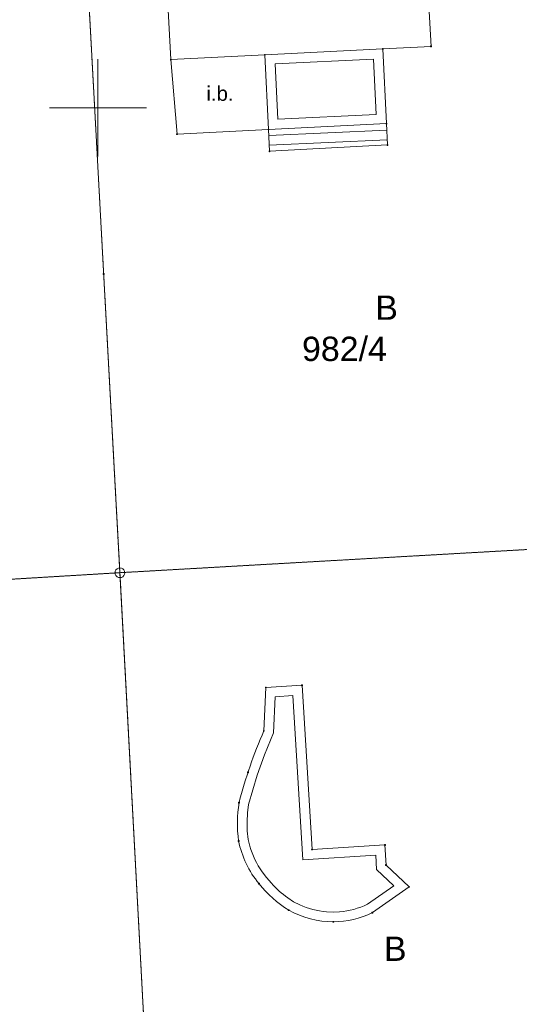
# Paper-space layout 'A-01 PLAN SYTUACYJNY' of a CAD drawing. Header units: millimetres. Extents: x 0 to 900, y 0 to 750.
# Tile 77 of 105: x 787 to 839, y 400 to 502. Entities that reach past the tile are written whole.
import ezdxf
from ezdxf.xclip import XClip

# ---------------------------------------------------------------- set-up
doc = ezdxf.new("R2010")
doc.units = ezdxf.units.MM
doc.header["$MEASUREMENT"] = 0
doc.header["$XCLIPFRAME"] = 0
doc.linetypes.add('PRZER1-1', pattern=[1, 0.5, -0.5])
doc.layers.add('A_mapa_Nr_pióra__2', color=8, linetype='Continuous', lineweight=13)
doc.layers.add('A_podrys', color=7, linetype='Continuous')
doc.styles.add('STYL_AUTOMATYCZNY_1', font='arial.ttf')

# ---------------------------------------------------------------- blocks, each defined once
blk = doc.blocks.new('Rysunek_3_3', base_point=(-1239.76, 488.38))
at = {"layer": 'A_mapa_Nr_pióra__2', "color": 8, "linetype": 'Continuous', "lineweight": 13, "ltscale": 0.2, "flags": 128}
for points in [[(797.76, 444.78), (738.64, 441.22), (738, 452.5), (749.98, 515.2), (756.76, 531.28), (769.68, 543.04), (786.3, 548.32), (792.28, 545.46)], [(849.5, 447.72), (797.76, 444.78), (792.28, 545.46), (845.06, 528.78)], [(801.1, 532.22), (827.8, 533.48), (827.9, 531.66), (837.08, 532.18), (837.98, 516.32), (828.84, 515.8), (829.78, 498.9), (824.82, 498.64), (812.68, 498.04), (803, 497.54), (802.2, 512.14), (803.96, 512.22), (803.72, 516.4), (801.98, 516.3)], [(812.68, 498.04), (824.82, 498.64), (825.2, 490.96), (813.06, 490.36)], [(824.77, 498.62), (824.77, 498.65), (824.8, 498.68), (824.83, 498.68), (824.86, 498.65), (824.86, 498.62), (824.83, 498.59), (824.8, 498.59)], [(829.73, 498.88), (829.73, 498.91), (829.76, 498.94), (829.79, 498.94), (829.82, 498.91), (829.82, 498.88), (829.79, 498.85), (829.76, 498.85)], [(802.95, 497.52), (802.95, 497.55), (802.98, 497.58), (803.01, 497.58), (803.04, 497.55), (803.04, 497.52), (803.01, 497.49), (802.98, 497.49)], [(803, 497.54), (812.68, 498.04), (813.06, 490.36), (803.64, 489.88)], [(812.63, 498.02), (812.63, 498.05), (812.66, 498.08), (812.69, 498.08), (812.72, 498.05), (812.72, 498.02), (812.69, 497.99), (812.66, 497.99)], [(813.73, 497.09), (823.87, 497.59), (824.15, 491.9), (814.01, 491.4)], [(813.01, 490.34), (813.01, 490.37), (813.04, 490.4), (813.07, 490.4), (813.1, 490.37), (813.1, 490.34), (813.07, 490.31), (813.04, 490.31)], [(825.3, 488.76), (813.16, 488.12), (813.06, 490.36), (825.2, 490.96)], [(825.15, 490.94), (825.15, 490.97), (825.18, 491), (825.21, 491), (825.24, 490.97), (825.24, 490.94), (825.21, 490.91), (825.18, 490.91)], [(803.59, 489.86), (803.59, 489.89), (803.62, 489.92), (803.65, 489.92), (803.68, 489.89), (803.68, 489.86), (803.65, 489.83), (803.62, 489.83)], [(813.11, 488.1), (813.11, 488.13), (813.14, 488.16), (813.17, 488.16), (813.2, 488.13), (813.2, 488.1), (813.17, 488.07), (813.14, 488.07)], [(825.25, 488.74), (825.25, 488.77), (825.28, 488.8), (825.31, 488.8), (825.34, 488.77), (825.34, 488.74), (825.31, 488.71), (825.28, 488.71)], [(796.04, 475.47), (796.04, 475.5), (796.07, 475.53), (796.1, 475.53), (796.13, 475.5), (796.13, 475.47), (796.1, 475.44), (796.07, 475.44)], [(854.39, 367.01), (802.07, 364.17), (797.76, 444.78), (849.5, 447.72)], [(743.15, 360.97), (738.64, 441.22), (797.76, 444.78), (802.07, 364.17)], [(797.76, 445.28), (797.91, 445.25), (798.05, 445.18), (798.16, 445.07), (798.23, 444.93), (798.26, 444.78), (798.23, 444.62), (798.16, 444.48), (798.05, 444.37), (797.91, 444.3), (797.76, 444.28), (797.6, 444.3), (797.46, 444.37), (797.35, 444.48), (797.28, 444.62), (797.26, 444.78), (797.28, 444.93), (797.35, 445.07), (797.46, 445.18), (797.6, 445.25)], [(812.73, 432.96), (812.73, 432.99), (812.76, 433.02), (812.79, 433.02), (812.82, 432.99), (812.82, 432.96), (812.79, 432.93), (812.76, 432.93)], [(816.45, 433.18), (816.45, 433.21), (816.48, 433.24), (816.51, 433.24), (816.54, 433.21), (816.54, 433.18), (816.51, 433.15), (816.48, 433.15)], [(812.53, 428.5), (812.53, 428.53), (812.56, 428.56), (812.59, 428.56), (812.62, 428.53), (812.62, 428.5), (812.59, 428.47), (812.56, 428.47)], [(810.89, 424.24), (810.89, 424.27), (810.92, 424.3), (810.95, 424.3), (810.98, 424.27), (810.98, 424.24), (810.95, 424.21), (810.92, 424.21)], [(809.97, 421.12), (809.97, 421.15), (810, 421.18), (810.03, 421.18), (810.06, 421.15), (810.06, 421.12), (810.03, 421.09), (810, 421.09)], [(809.93, 417.18), (809.93, 417.21), (809.96, 417.24), (809.99, 417.24), (810.02, 417.21), (810.02, 417.18), (809.99, 417.15), (809.96, 417.15)], [(817.49, 416.3), (817.49, 416.33), (817.52, 416.36), (817.55, 416.36), (817.58, 416.33), (817.58, 416.3), (817.55, 416.27), (817.52, 416.27)], [(824.99, 416.76), (824.99, 416.79), (825.02, 416.82), (825.05, 416.82), (825.08, 416.79), (825.08, 416.76), (825.05, 416.73), (825.02, 416.73)], [(825.11, 414.7), (825.11, 414.73), (825.14, 414.76), (825.17, 414.76), (825.2, 414.73), (825.2, 414.7), (825.17, 414.67), (825.14, 414.67)], [(812.03, 412.78), (812.03, 412.81), (812.06, 412.84), (812.09, 412.84), (812.12, 412.81), (812.12, 412.78), (812.09, 412.75), (812.06, 412.75)], [(827.47, 412.46), (827.47, 412.49), (827.5, 412.52), (827.53, 412.52), (827.56, 412.49), (827.56, 412.46), (827.53, 412.43), (827.5, 412.43)], [(815.09, 410.06), (815.09, 410.09), (815.12, 410.12), (815.15, 410.12), (815.18, 410.09), (815.18, 410.06), (815.15, 410.03), (815.12, 410.03)], [(823.69, 409.8), (823.69, 409.83), (823.72, 409.86), (823.75, 409.86), (823.78, 409.83), (823.78, 409.8), (823.75, 409.77), (823.72, 409.77)], [(819.69, 408.86), (819.69, 408.89), (819.72, 408.92), (819.75, 408.92), (819.78, 408.89), (819.78, 408.86), (819.75, 408.83), (819.72, 408.83)]]:
    blk.add_lwpolyline(points, close=True, dxfattribs=at)
at = {"layer": 'A_mapa_Nr_pióra__2', "color": 8, "linetype": 'PRZER1-1', "lineweight": 13, "ltscale": 0.2, "flags": 128}
for points in [[(849.5, 447.72), (856.8, 448.14), (853.02, 526.26), (845.06, 528.78), (792.28, 545.46), (786.3, 548.32), (769.68, 543.04), (756.76, 531.28), (749.98, 515.2), (747.55, 502.48), (747.32, 501.28), (794.54, 503.88), (796.09, 475.48), (797.76, 444.78)], [(741.78, 472.26), (738, 452.5), (738.64, 441.22), (797.76, 444.78), (796.09, 475.48), (794.54, 503.88), (747.32, 501.28)], [(802.07, 364.17), (797.76, 444.78), (738.64, 441.22), (738, 452.5), (740.84, 402.03), (743.15, 360.97)], [(802.07, 364.17), (854.39, 367.01), (849.5, 447.72), (797.76, 444.78)]]:
    blk.add_lwpolyline(points, close=True, dxfattribs=at)
at = {"layer": 'A_mapa_Nr_pióra__2', "color": 8, "linetype": 'Continuous', "lineweight": 13, "ltscale": 0.2, "flags": 128}
for points in [[(795.5, 487.58), (795.5, 497.58)], [(800.5, 492.58), (790.5, 492.58)], [(813.08, 489.73), (825.23, 490.28)], [(813.13, 488.74), (825.27, 489.28)]]:
    blk.add_lwpolyline(points, dxfattribs=at)
for points in [[(816.5, 433.2), (817.54, 416.32), (825.04, 416.78), (825.16, 414.72), (827.52, 412.48), (823.74, 409.82, -0.112956), (819.74, 408.88, -0.127504), (815.14, 410.08, -0.091163), (812.08, 412.8, -0.126827), (809.98, 417.2, -0.075944), (810.02, 421.14, -0.040393), (812.58, 428.52), (812.78, 432.98)], [(815.56, 432.14), (816.6, 415.26), (824.1, 415.72), (824.18, 414.26), (825.94, 412.59), (823.24, 410.69, -0.093034), (820.35, 409.9), (819.74, 409.88), (819.02, 409.91, -0.084749), (816.26, 410.63), (815.64, 410.94), (815.03, 411.34, -0.054601), (813.35, 412.84), (812.86, 413.42), (812.4, 414.02, -0.084301), (811.13, 416.67), (810.97, 417.36), (810.87, 418.24), (810.85, 419.16), (810.89, 420.07), (811, 420.93), (811.89, 423.95), (812.64, 426.05), (813.57, 428.3), (813.74, 432.03)]]:
    blk.add_lwpolyline(points, format="xyb", close=True, dxfattribs=at)
at = {"layer": 'A_mapa_Nr_pióra__2', "color": 8, "linetype": 'Continuous', "lineweight": 13, "attachment_point": 7, "style": 'STYL_AUTOMATYCZNY_1'}
for s, insert, char_height in [('\\A1;{\\pql;\\fArial|b0|i0|c238|p0;\\W1.000000;i.b.}', (806.66, 493.28), 1.5), ('\\A1;{\\pql;\\fArial|b0|i0|c238|p0;\\W1.000000;B}', (824.04, 470.78), 2.5), ('\\A1;{\\pql;\\fArial|b0|i0|c238|p0;\\W1.000000;982/4}', (816.5, 466.51), 2.5), ('\\A1;{\\pql;\\fArial|b0|i0|c238|p0;\\W1.000000;B}', (824.93, 404.86), 2.5)]:
    blk.add_mtext(s, dxfattribs=dict(at, insert=insert, char_height=char_height))

psp = doc.layouts.new('A-01 PLAN SYTUACYJNY')

# ---------------------------------------------------------------- block references
at = {"layer": 'A_podrys', "color": 37, "linetype": 'Continuous', "lineweight": 5, "true_color": 0x656532}
ref = psp.add_blockref('Rysunek_3_3', (-1239.76, 488.38), dxfattribs=at)
XClip(ref).set_block_clipping_path([(29.90003743, 157.4723136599), (895.1, 745.1)])

doc.saveas('drawing.dxf')
